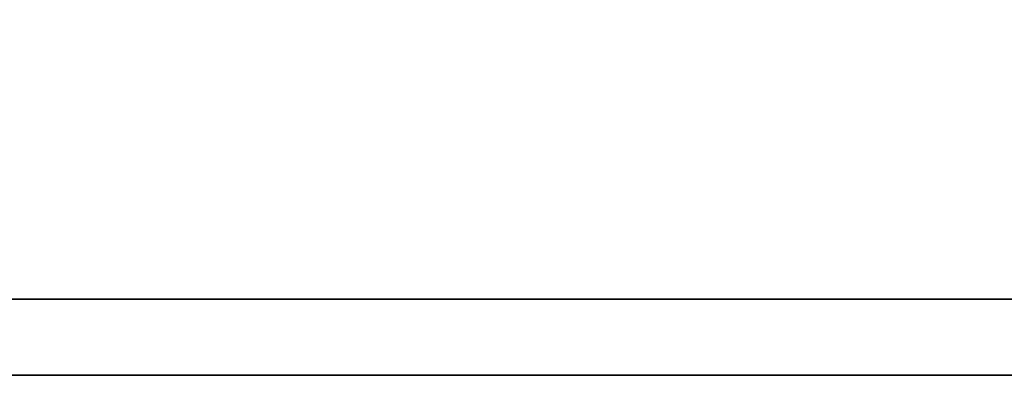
# Model space of a CAD drawing. Header units: millimetres. Extents: x 340 to 659, y 334 to 449.
# Tile 16 of 65: x 555.78 to 558.67, y 367.69 to 368.74. Entities that reach past the tile are written whole.
import ezdxf

# ---------------------------------------------------------------- set-up
doc = ezdxf.new("R2010")
doc.units = ezdxf.units.MM
doc.layers.add('DIM', color=4, linetype='Continuous')
doc.layers.add('layer 1', color=7, linetype='Continuous')

# ---------------------------------------------------------------- blocks, each defined once
blk = doc.blocks.new('TBI MOTION logo(完整正式版)')
at = {"layer": 'layer 1', "color": 22, "lineweight": 35}
blk.add_open_spline([(75.90875, -9.47875), (75.90875, -9.47875), (75.90875, -12.28625), (75.90875, -12.28625), (75.90875, -12.28625), (75.90875, -12.28625), (75.90875, -12.47875), (75.90875, -12.47875), (75.90875, -12.47875), (75.90875, -12.47875), (75.71625, -12.47875), (75.71625, -12.47875), (75.71625, -12.47875), (75.71625, -12.47875), (-88.32875, -12.47875), (-88.32875, -12.47875), (-88.32875, -12.47875), (-88.32875, -12.47875), (-88.32875, -13.29375), (-88.32875, -13.29375), (-88.32875, -13.29375), (-88.32875, -13.29375), (82.89125, -13.29375), (82.89125, -13.29375), (82.89125, -13.29375), (82.89125, -13.29375), (75.90875, -9.47875), (75.90875, -9.47875)], degree=3, knots=[0, 0, 0, 0, 0.14285714, 0.14285714, 0.14285714, 0.14285715, 0.28571429, 0.28571429, 0.28571429, 0.2857143, 0.42857143, 0.42857143, 0.42857143, 0.42857144, 0.57142857, 0.57142857, 0.57142857, 0.57142858, 0.71428571, 0.71428571, 0.71428571, 0.71428572, 0.85714286, 0.85714286, 0.85714286, 0.85714287, 1, 1, 1, 1], dxfattribs=at)

msp = doc.modelspace()

# ---------------------------------------------------------------- block references
at = {"layer": 'DIM', "color": 7, "xscale": 0.2736514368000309, "yscale": 0.2736514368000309, "zscale": 0.2736514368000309}
msp.add_blockref('TBI MOTION logo(完整正式版)', (577.0629, 371.3292), dxfattribs=at)

doc.saveas('drawing.dxf')
